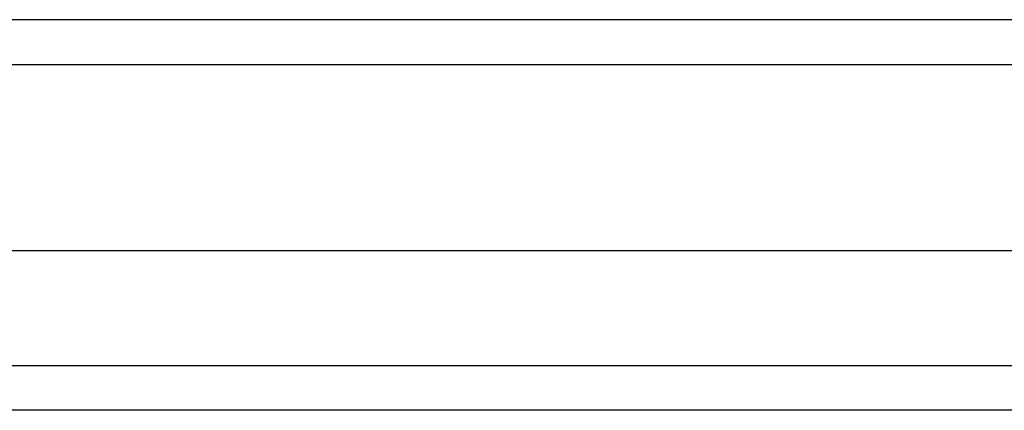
# Model space of a CAD drawing. Header units: inches. Extents: x 17 to 237, y 17 to 149.
# Tile 44 of 115: x 108.019 to 110.202, y 104.3 to 105.166. Entities that reach past the tile are written whole.
import ezdxf

# ---------------------------------------------------------------- set-up
doc = ezdxf.new("R2010")
doc.units = ezdxf.units.IN
doc.header["$MEASUREMENT"] = 0
doc.layers.add('Visible Edges(ANSI)', color=7, linetype='Continuous', lineweight=25)
doc.layers.add('Visible Tangent Edges(ANSI)', color=7, linetype='Continuous', lineweight=25)

msp = doc.modelspace()

# ---------------------------------------------------------------- linework, layer by layer
at = {"layer": 'Visible Edges(ANSI)'}
for p, q in [((141.7367, 105.1662), (105.9347, 105.1662)), ((106.7328, 104.6544), (140.9385, 104.6544)), ((140.9385, 104.3001), (106.7328, 104.3001))]:
    msp.add_line(p, q, dxfattribs=at)
at = {"layer": 'Visible Tangent Edges(ANSI)'}
for p, q in [((105.9347, 105.0672), (141.7367, 105.0672)), ((106.6028, 104.3991), (141.0685, 104.3991))]:
    msp.add_line(p, q, dxfattribs=at)

doc.saveas('drawing.dxf')
